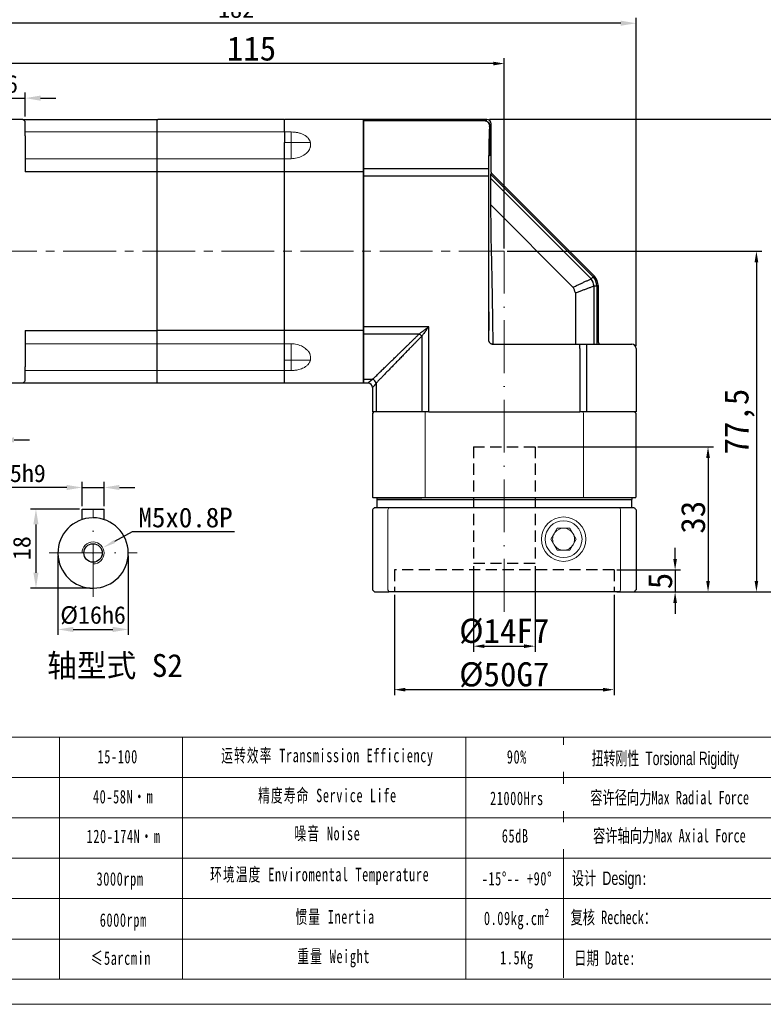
# Model space of a CAD drawing. Header units: millimetres. Extents: x 2035 to 2519, y 1001 to 1341.
# Tile 2 of 9: x 2171 to 2340, y 1001 to 1225. Entities that reach past the tile are written whole.
import ezdxf

# ---------------------------------------------------------------- set-up
doc = ezdxf.new("R2010")
doc.units = ezdxf.units.MM
doc.header["$PDSIZE"] = -5
for name, pattern in [('ACAD_ISO10W100', [18, 12, -3, 0, -3]), ('DASHED', [19.05, 12.7, -6.35]), ('点画线', [18, 12, -2, 2, -2])]:
    doc.linetypes.add(name, pattern=pattern)
doc.layers.get('0').update_dxf_attribs({"lineweight": 18})
doc.layers.get('Defpoints').update_dxf_attribs({"lineweight": 18})
for name, color, linetype, lineweight in [('4虚线层', 6, 'DASHED', 35), ('7中心线层', 7, '点画线', 18), ('SLD-0', 7, 'Continuous', 18), ('中心线层', 7, 'ACAD_ISO10W100', 20), ('图框_外框线', 7, 'Continuous', 18), ('尺寸线', 7, 'Continuous', 18), ('尺寸线层', 3, 'Continuous', 18), ('粗实线', 7, 'Continuous', 50), ('细实线', 7, 'Continuous', 18)]:
    doc.layers.add(name, color=color, linetype=linetype, lineweight=lineweight)
doc.styles.add('工程字', font='txt')
doc.styles.add('标准', font='txt', dxfattribs={"width": 0.667})
doc.dimstyles.new('DIMSTYLE_17', dxfattribs={"dimtxt": 8, "dimasz": 12, "dimexe": 0.18, "dimexo": 0.0625, "dimgap": 0.09, "dimtad": 1, "dimtih": 1, "dimtoh": 1, "dimdec": 3, "dimdsep": 46, "dimtxsty": 'Standard', "dimblk": '_CAXARROW', "dimcen": 0.09, "dimdle": 24, "dimadec": 0, "dimazin": 0, "dimtfac": 0.7, "dimtdec": 3, "dimtofl": 0, "dimtmove": 0, "dimatfit": 3, "dimfxl": 1, "dimtolj": 1, "dimarcsym": 0})
doc.dimstyles.new('ISO-25', dxfattribs={"dimtxt": 5.5, "dimasz": 1, "dimexe": 1.25, "dimexo": 0.625, "dimtad": 1, "dimtxsty": '工程字', "dimcen": 2.5, "dimdle": 2, "dimadec": 0, "dimazin": 0, "dimtfac": 1, "dimtmove": 0, "dimatfit": 3, "dimfxl": 1, "dimarcsym": 0})
doc.dimstyles.new('副本 ISO-25', dxfattribs={"dimtxt": 5.5, "dimasz": 2.5, "dimexe": 1.25, "dimexo": 0.625, "dimtad": 1, "dimtxsty": '工程字', "dimcen": 2.5, "dimdle": 5, "dimadec": 0, "dimazin": 0, "dimtfac": 1, "dimtmove": 0, "dimatfit": 3, "dimfxl": 1, "dimtolj": 1, "dimarcsym": 0})

# ---------------------------------------------------------------- blocks, each defined once
blk = doc.blocks.new('*D82')
at = {"layer": 'Defpoints', "color": 0}
for p in [(2171.94, 1206.89), (2165.94, 1201.57), (2171.94, 1202.07)]:
    blk.add_point(p, dxfattribs=at)
at = {"layer": '尺寸线层', "color": 0, "lineweight": -2}
for p, q in [((2165.94, 1202.19), (2165.94, 1208.14)), ((2171.94, 1202.69), (2171.94, 1208.14)), ((2162.44, 1206.89), (2158.94, 1206.89)), ((2165.94, 1206.89), (2171.94, 1206.89)), ((2175.44, 1206.89), (2178.94, 1206.89))]:
    blk.add_line(p, q, dxfattribs=at)
at = {"layer": '尺寸线层', "color": 0}
for points in [[(2162.44, 1206.31), (2162.44, 1207.47), (2165.94, 1206.89)], [(2175.44, 1207.47), (2175.44, 1206.31), (2171.94, 1206.89)]]:
    blk.add_solid(points, dxfattribs=at)
at = {"layer": '尺寸线层', "color": 0, "insert": (2168.94, 1210.09), "char_height": 4, "attachment_point": 5, "style": '工程字'}
blk.add_mtext('6', dxfattribs=at)
blk = doc.blocks.new('*D83')
at = {"layer": 'Defpoints', "color": 0}
for p in [(2158.94, 1147.07), (2165.94, 1142.57), (2158.94, 1129.16)]:
    blk.add_point(p, dxfattribs=at)
at = {"layer": '尺寸线层', "color": 0, "lineweight": -2}
for p, q in [((2158.94, 1146.44), (2158.94, 1127.91)), ((2165.94, 1141.94), (2165.94, 1127.91)), ((2155.44, 1129.16), (2151.94, 1129.16)), ((2165.94, 1129.16), (2158.94, 1129.16)), ((2169.44, 1129.16), (2172.94, 1129.16))]:
    blk.add_line(p, q, dxfattribs=at)
at = {"layer": '尺寸线层', "color": 0}
for points in [[(2155.44, 1128.57), (2155.44, 1129.74), (2158.94, 1129.16)], [(2169.44, 1129.74), (2169.44, 1128.57), (2165.94, 1129.16)]]:
    blk.add_solid(points, dxfattribs=at)
at = {"layer": '尺寸线层', "color": 0, "insert": (2162.44, 1132.36), "char_height": 4, "attachment_point": 5, "style": '工程字'}
blk.add_mtext('7', dxfattribs=at)
blk = doc.blocks.new('*D85')
at = {"layer": 'Defpoints', "color": 0}
for p in [(2128.94, 1223.93), (2128.94, 1179.57), (2310.95, 1149.95)]:
    blk.add_point(p, dxfattribs=at)
at = {"layer": '尺寸线层', "color": 0, "lineweight": -2}
for p, q in [((2128.94, 1180.19), (2128.94, 1225.18)), ((2310.95, 1150.58), (2310.95, 1225.18)), ((2307.45, 1223.93), (2132.44, 1223.93))]:
    blk.add_line(p, q, dxfattribs=at)
at = {"layer": '尺寸线层', "color": 0}
for points in [[(2132.44, 1224.51), (2132.44, 1223.35), (2128.94, 1223.93)], [(2307.45, 1223.35), (2307.45, 1224.51), (2310.95, 1223.93)]]:
    blk.add_solid(points, dxfattribs=at)
at = {"layer": '尺寸线层', "color": 0, "insert": (2219.94, 1227.13), "char_height": 4, "attachment_point": 5, "style": '工程字'}
blk.add_mtext('182', dxfattribs=at)
blk = doc.blocks.new('*D87')
at = {"layer": 'Defpoints', "color": 0}
for p in [(2165.94, 1214.76), (2165.94, 1208.14), (2280.94, 1172.07)]:
    blk.add_point(p, dxfattribs=at)
at = {"layer": '尺寸线层', "color": 0, "lineweight": -2}
for p, q in [((2165.94, 1208.76), (2165.94, 1216.01)), ((2278.44, 1214.76), (2168.44, 1214.76)), ((2280.94, 1172.69), (2280.94, 1216.01))]:
    blk.add_line(p, q, dxfattribs=at)
at = {"layer": '尺寸线层', "color": 0}
for points in [[(2168.44, 1215.18), (2168.44, 1214.34), (2165.94, 1214.76)], [(2278.44, 1214.34), (2278.44, 1215.18), (2280.94, 1214.76)]]:
    blk.add_solid(points, dxfattribs=at)
at = {"layer": '尺寸线层', "color": 0, "insert": (2223.44, 1218.14), "char_height": 5.5, "attachment_point": 5, "style": '工程字'}
blk.add_mtext('\\A1;115', dxfattribs=at)
blk = doc.blocks.new('*D88')
at = {"layer": 'Defpoints', "color": 0}
for p in [(2280.94, 1172.07), (2310.44, 1094.57), (2338.31, 1094.57)]:
    blk.add_point(p, dxfattribs=at)
at = {"layer": '尺寸线层', "color": 0, "lineweight": -2}
for p, q in [((2281.57, 1172.07), (2339.56, 1172.07)), ((2338.31, 1169.57), (2338.31, 1097.07)), ((2311.07, 1094.57), (2339.56, 1094.57))]:
    blk.add_line(p, q, dxfattribs=at)
at = {"layer": '尺寸线层', "color": 0}
for points in [[(2338.72, 1169.57), (2337.89, 1169.57), (2338.31, 1172.07)], [(2337.89, 1097.07), (2338.72, 1097.07), (2338.31, 1094.57)]]:
    blk.add_solid(points, dxfattribs=at)
at = {"layer": '尺寸线层', "color": 0, "insert": (2334.47, 1133.32), "char_height": 5.5, "attachment_point": 5, "rotation": 90, "style": '工程字'}
blk.add_mtext('\\A1;77,5', dxfattribs=at)
blk = doc.blocks.new('*D89')
at = {"layer": 'Defpoints', "color": 0}
for p in [(2276.94, 1202.07), (2310.44, 1094.57), (2349.51, 1094.57)]:
    blk.add_point(p, dxfattribs=at)
at = {"layer": '尺寸线层', "color": 0, "lineweight": -2}
for p, q in [((2277.57, 1202.07), (2350.76, 1202.07)), ((2349.51, 1199.57), (2349.51, 1097.07)), ((2311.07, 1094.57), (2350.76, 1094.57))]:
    blk.add_line(p, q, dxfattribs=at)
at = {"layer": '尺寸线层', "color": 0}
for points in [[(2349.92, 1199.57), (2349.09, 1199.57), (2349.51, 1202.07)], [(2349.09, 1097.07), (2349.92, 1097.07), (2349.51, 1094.57)]]:
    blk.add_solid(points, dxfattribs=at)
at = {"layer": '尺寸线层', "color": 0, "insert": (2345.67, 1148.32), "char_height": 5.5, "attachment_point": 5, "rotation": 90, "style": '工程字'}
blk.add_mtext('\\A1;107,5', dxfattribs=at)
blk = doc.blocks.new('*D91')
at = {"layer": 'Defpoints', "color": 0}
for p in [(2189.89, 1118.33), (2184.89, 1113.43), (2189.89, 1113.43)]:
    blk.add_point(p, dxfattribs=at)
at = {"layer": '尺寸线层', "color": 0, "lineweight": -2}
for p, q in [((2181.39, 1118.33), (2167.39, 1118.33)), ((2184.89, 1114.05), (2184.89, 1119.58)), ((2184.89, 1118.33), (2189.89, 1118.33)), ((2189.89, 1114.05), (2189.89, 1119.58)), ((2193.39, 1118.33), (2196.89, 1118.33))]:
    blk.add_line(p, q, dxfattribs=at)
at = {"layer": '尺寸线层', "color": 0}
for points in [[(2181.39, 1117.75), (2181.39, 1118.91), (2184.89, 1118.33)], [(2193.39, 1118.91), (2193.39, 1117.75), (2189.89, 1118.33)]]:
    blk.add_solid(points, dxfattribs=at)
at = {"layer": '尺寸线层', "color": 0, "insert": (2172.56, 1121.53), "char_height": 4, "attachment_point": 5, "style": '工程字'}
blk.add_mtext('5h9', dxfattribs=at)
blk = doc.blocks.new('*D92')
at = {"layer": 'Defpoints', "color": 0}
for p in [(2184.89, 1113.43), (2174.4, 1095.43), (2187.39, 1095.43)]:
    blk.add_point(p, dxfattribs=at)
at = {"layer": '尺寸线层', "color": 0, "lineweight": -2}
for p, q in [((2184.27, 1113.43), (2173.15, 1113.43)), ((2174.4, 1109.93), (2174.4, 1098.93)), ((2186.77, 1095.43), (2173.15, 1095.43))]:
    blk.add_line(p, q, dxfattribs=at)
at = {"layer": '尺寸线层', "color": 0}
for points in [[(2174.98, 1109.93), (2173.82, 1109.93), (2174.4, 1113.43)], [(2173.82, 1098.93), (2174.98, 1098.93), (2174.4, 1095.43)]]:
    blk.add_solid(points, dxfattribs=at)
at = {"layer": '尺寸线层', "color": 0, "insert": (2171.2, 1104.54), "char_height": 4, "attachment_point": 5, "rotation": 90, "style": '工程字'}
blk.add_mtext('18', dxfattribs=at)
blk = doc.blocks.new('*D93')
at = {"layer": 'Defpoints', "color": 0}
for p in [(2179.39, 1103.43), (2195.39, 1103.43), (2195.39, 1086.04)]:
    blk.add_point(p, dxfattribs=at)
at = {"layer": '尺寸线层', "color": 0, "lineweight": -2}
for p, q in [((2179.39, 1102.8), (2179.39, 1084.79)), ((2195.39, 1102.8), (2195.39, 1084.79)), ((2182.89, 1086.04), (2191.89, 1086.04))]:
    blk.add_line(p, q, dxfattribs=at)
at = {"layer": '尺寸线层', "color": 0}
for points in [[(2182.89, 1086.62), (2182.89, 1085.45), (2179.39, 1086.04)], [(2191.89, 1085.45), (2191.89, 1086.62), (2195.39, 1086.04)]]:
    blk.add_solid(points, dxfattribs=at)
at = {"layer": '尺寸线层', "color": 0, "insert": (2187.39, 1089.24), "char_height": 4, "attachment_point": 5, "style": '工程字'}
blk.add_mtext('%%C16h6', dxfattribs=at)
blk = doc.blocks.new('_CAXARROW')
blk.add_hatch(color=0).paths.add_polyline_path([(0, 0), (-1, 0.125), (-1, -0.125)], flags=0)
blk = doc.blocks.new('*D94')
at = {"layer": 'Defpoints', "color": 0}
for p in [(2189.59, 1104.61), (2185.19, 1102.25)]:
    blk.add_point(p, dxfattribs=at)
at = {"layer": '尺寸线层', "color": 0, "linetype": 'Continuous', "lineweight": -2}
for p, q in [((2196.32, 1108.22), (2192.24, 1106.03)), ((2219.55, 1108.22), (2196.32, 1108.22)), ((2187.3, 1103.43), (2187.48, 1103.43)), ((2187.39, 1103.34), (2187.39, 1103.52))]:
    blk.add_line(p, q, dxfattribs=at)
at = {"layer": '尺寸线层', "color": 0, "lineweight": -2, "xscale": 3, "yscale": 3, "zscale": 3, "rotation": 208.2020236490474}
blk.add_blockref('_CAXARROW', (2189.59, 1104.61), dxfattribs=at)
at = {"layer": '尺寸线层', "color": 0, "insert": (2208.44, 1111.47), "char_height": 4.5, "attachment_point": 5, "style": '工程字'}
blk.add_mtext('\\A1;M5x0.8P', dxfattribs=at)
blk = doc.blocks.new('_FILLED')
at = {"linetype": 'ByBlock'}
blk.add_hatch(color=0, dxfattribs=at).paths.add_polyline_path([(0, 0), (-1, 0.133), (-1, -0.133)], flags=0)
blk = doc.blocks.new('*D96')
at = {"layer": 'Defpoints', "color": 0}
for p in [(2255.94, 1094.57), (2305.94, 1094.57), (2305.94, 1072.34)]:
    blk.add_point(p, dxfattribs=at)
at = {"layer": '尺寸线层', "color": 0, "lineweight": -2}
for p, q in [((2255.94, 1093.94), (2255.94, 1071.09)), ((2305.94, 1093.94), (2305.94, 1071.09)), ((2258.44, 1072.34), (2303.44, 1072.34))]:
    blk.add_line(p, q, dxfattribs=at)
at = {"layer": '尺寸线层', "color": 0}
for points in [[(2258.44, 1072.75), (2258.44, 1071.92), (2255.94, 1072.34)], [(2303.44, 1071.92), (2303.44, 1072.75), (2305.94, 1072.34)]]:
    blk.add_solid(points, dxfattribs=at)
at = {"layer": '尺寸线层', "color": 0, "insert": (2280.94, 1075.71), "char_height": 5.5, "attachment_point": 5, "style": '工程字'}
blk.add_mtext('\\A1;%%C50G7', dxfattribs=at)
blk = doc.blocks.new('*D97')
at = {"layer": 'Defpoints', "color": 0}
for p in [(2273.94, 1101.07), (2287.94, 1101.07), (2287.94, 1082.23)]:
    blk.add_point(p, dxfattribs=at)
at = {"layer": '尺寸线层', "color": 0, "lineweight": -2}
for p, q in [((2273.94, 1100.44), (2273.94, 1080.98)), ((2287.94, 1100.44), (2287.94, 1080.98)), ((2276.44, 1082.23), (2285.44, 1082.23))]:
    blk.add_line(p, q, dxfattribs=at)
at = {"layer": '尺寸线层', "color": 0}
for points in [[(2276.44, 1082.65), (2276.44, 1081.81), (2273.94, 1082.23)], [(2285.44, 1081.81), (2285.44, 1082.65), (2287.94, 1082.23)]]:
    blk.add_solid(points, dxfattribs=at)
at = {"layer": '尺寸线层', "color": 0, "insert": (2280.94, 1085.61), "char_height": 5.5, "attachment_point": 5, "style": '工程字'}
blk.add_mtext('\\A1;%%C14F7', dxfattribs=at)
blk = doc.blocks.new('*D98')
at = {"layer": 'Defpoints', "color": 0}
for p in [(2287.94, 1127.57), (2310.44, 1094.57), (2327.3, 1094.57)]:
    blk.add_point(p, dxfattribs=at)
at = {"layer": '尺寸线层', "color": 0, "lineweight": -2}
for p, q in [((2288.57, 1127.57), (2328.55, 1127.57)), ((2327.3, 1125.07), (2327.3, 1097.07)), ((2311.07, 1094.57), (2328.55, 1094.57))]:
    blk.add_line(p, q, dxfattribs=at)
at = {"layer": '尺寸线层', "color": 0}
for points in [[(2327.72, 1125.07), (2326.88, 1125.07), (2327.3, 1127.57)], [(2326.88, 1097.07), (2327.72, 1097.07), (2327.3, 1094.57)]]:
    blk.add_solid(points, dxfattribs=at)
at = {"layer": '尺寸线层', "color": 0, "insert": (2323.92, 1111.57), "char_height": 5.5, "attachment_point": 5, "rotation": 90, "style": '工程字'}
blk.add_mtext('\\A1;33', dxfattribs=at)
blk = doc.blocks.new('*D99')
at = {"layer": 'Defpoints', "color": 0}
for p in [(2305.94, 1099.57), (2305.94, 1094.57), (2319.81, 1094.57)]:
    blk.add_point(p, dxfattribs=at)
at = {"layer": '尺寸线层', "color": 0, "lineweight": -2}
for p, q in [((2319.81, 1102.07), (2319.81, 1104.57)), ((2306.57, 1099.57), (2321.06, 1099.57)), ((2319.81, 1099.57), (2319.81, 1094.57)), ((2306.57, 1094.57), (2321.06, 1094.57)), ((2319.81, 1092.07), (2319.81, 1089.57))]:
    blk.add_line(p, q, dxfattribs=at)
at = {"layer": '尺寸线层', "color": 0}
for points in [[(2319.39, 1102.07), (2320.23, 1102.07), (2319.81, 1099.57)], [(2320.23, 1092.07), (2319.39, 1092.07), (2319.81, 1094.57)]]:
    blk.add_solid(points, dxfattribs=at)
at = {"layer": '尺寸线层', "color": 0, "insert": (2316.43, 1097.07), "char_height": 5.5, "attachment_point": 5, "rotation": 90, "style": '工程字'}
blk.add_mtext('\\A1;5', dxfattribs=at)
blk = doc.blocks.new('xin')
at = {"color": 7, "linetype": 'Continuous', "lineweight": 30}
for p, q in [((13.18, 47.18), (-14.82, 47.18)), ((-14.82, 46.81), (-14.82, 47.18)), ((-14.82, 46.3), (-14.82, 46.81)), ((-14.82, 35.96), (-14.82, 46.3)), ((14.18, 35.19), (14.18, 46.18)), ((-14.82, 34.35), (-14.82, 35.96)), ((-14.82, 0), (-14.82, 34.35)), ((14.32, 34.83), (37.67, 11.48)), ((38.55, 9.36), (38.55, -3.44)), ((-14.82, -1.61), (-14.82, 0)), ((-14.82, -11.95), (-14.82, -1.61)), ((39.05, -3.94), (45.81, -3.94)), ((45.81, -3.94), (46.18, -3.94)), ((47.18, -4.94), (47.18, -19.32)), ((-14.82, -12.45), (-14.82, -11.95)), ((-14.82, -12.83), (-14.82, -12.45)), ((-13.83, -12.83), (-14.82, -12.83)), ((-12.83, -13.83), (-12.83, -19.32)), ((-11.95, -19.32), (-12.83, -19.32)), ((-1.61, -19.32), (-11.95, -19.32)), ((0, -19.32), (-1.61, -19.32)), ((0, -19.32), (34.35, -19.32)), ((35.96, -19.32), (34.35, -19.32)), ((46.3, -19.32), (35.96, -19.32)), ((46.81, -19.32), (46.3, -19.32)), ((47.18, -19.32), (46.81, -19.32))]:
    blk.add_line(p, q, dxfattribs=at)
at = {"color": 7, "linetype": 'Continuous', "lineweight": 25}
for p, q in [((12.8, 46.81), (13.18, 47.18)), ((12.8, 46.81), (-14.82, 46.81)), ((14.18, 46.18), (13.88, 45.88)), ((13.58, 35.96), (-14.82, 35.96)), ((-14.82, 34.35), (12.57, 34.35)), ((12.57, 34.35), (13.57, 34.35)), ((13.57, 34.35), (13.57, 2.4)), ((14.32, 34.83), (14.02, 34.71)), ((14.02, 34.71), (37.37, 11.36)), ((36.92, 10.9), (14.05, 33.77)), ((14.02, 27.8), (32.81, 9)), ((36.92, 10.9), (37.37, 11.36)), ((37.37, 11.36), (37.67, 11.48)), ((37.37, 11.36), (37.37, 11.36)), ((37.61, 9.24), (37.61, 9.24)), ((37.61, -3.94), (37.61, 9.24)), ((38.25, 9.24), (37.61, 9.24)), ((38.55, 9.36), (38.25, 9.24)), ((38.25, 9.24), (38.25, -3.94)), ((33.36, 7.68), (33.36, -3.94)), ((0, 0), (-14.82, 0)), ((0, -19.32), (0, 0)), ((13.57, 0.16), (13.57, -2.94)), ((-14.82, -1.61), (-2.15, -1.61)), ((-1.61, -2.15), (-1.61, -19.32)), ((14.57, -3.94), (34.35, -3.94)), ((34.35, -4.94), (34.35, -3.94)), ((34.35, -3.94), (39.05, -3.94)), ((35.96, -19.32), (35.96, -3.94)), ((34.35, -4.94), (34.35, -19.32)), ((-14.82, -11.95), (-12.78, -11.95)), ((-13.83, -12.83), (-13.45, -12.45)), ((-11.95, -12.78), (-11.95, -19.32)), ((-12.45, -13.45), (-12.83, -13.83))]:
    blk.add_line(p, q, dxfattribs=at)
for centre, radius, start, end in [((12.8, 45.8), 1, 2.2682, 89.9704), ((35.25, 9.24), 3, 0.0108, 44.9892), ((28.51, 6.45), 5.01, 14.2858, 30.6886), ((33.76, 8.62), 3.9, 9.1, 35.8873), ((-3.52, -3.52), 2.35, 35.703, 54.297), ((-13.19, -13.19), 1.3, 18.1462, 71.8538)]:
    blk.add_arc(centre, radius, start, end, dxfattribs=at)
at = {"color": 7, "linetype": 'Continuous', "lineweight": 30}
for centre, major_axis, ratio, start_param, end_param in [((13.18, 46.18), (-0.707, -0.707), 0.999562, 2.356414, 3.926772), ((14.68, 35.19), (-0.462, -0.191), 0.999743, 5.890577, 6.675794), ((35.55, 9.36), (-2.77, -1.15), 0.999743, 2.748984, 3.534201), ((39.05, -3.44), (-0.5, 0), 0.999781, 0, 1.570796), ((46.18, -4.94), (1, 0), 0.999781, 0, 1.570796), ((-13.83, -13.83), (0.707, 0.707), 0.999562, 5.498006, 7.068364)]:
    blk.add_ellipse(centre, major_axis=major_axis, ratio=ratio, start_param=start_param, end_param=end_param, dxfattribs=at)
at = {"color": 7, "linetype": 'Continuous', "lineweight": 25}
for centre, major_axis, start_param, end_param in [((14.18, 17.18), (0, 34), 0.587743, 1.004232), ((13.84, 42.62), (0, 3.75), 0.555743, 5.769967), ((13.8, 43.81), (0, 2), 0.0558, 0.587743), ((13.61, 34.35), (0, 2), 1.004232, 1.570796), ((13.64, 1.28), (0, 3.75), 1.873503, 7.551275)]:
    blk.add_ellipse(centre, major_axis=major_axis, ratio=0.020947, start_param=start_param, end_param=end_param, dxfattribs=at)
for points, knots in [([(13.88, 45.88), (13.88, 45.91), (13.88, 45.96), (13.86, 46.03), (13.85, 46.1), (13.82, 46.18), (13.77, 46.28), (13.72, 46.35), (13.69, 46.38), (13.7, 46.34), (13.73, 46.25), (13.76, 46.15), (13.78, 46.05), (13.8, 45.96), (13.8, 45.88), (13.8, 45.84)], [0, 0, 0, 0, 0.038176, 0.079858, 0.125082, 0.173092, 0.250324, 0.38801, 0.49995, 0.610363, 0.749513, 0.841322, 0.874496, 0.942005, 1, 1, 1, 1]), ([(14.02, 34.71), (14.02, 34.71), (14.02, 34.7), (14.02, 34.69), (14.02, 34.66), (14.02, 34.63), (14.02, 34.58), (14.02, 34.53), (14.02, 34.44), (14.03, 34.29), (14.04, 34.05), (14.05, 33.87), (14.05, 33.77)], [0, 0, 0, 0, 0.065793, 0.131899, 0.198504, 0.26579, 0.333936, 0.403111, 0.47348, 0.637935, 0.813003, 1, 1, 1, 1]), ([(14.05, 33.77), (14.05, 33.64), (14.05, 33.38), (14.05, 32.97), (14.04, 32.56), (14.04, 32.13), (14.04, 31.69), (14.04, 31.24), (14.03, 30.78), (14.03, 30.31), (14.03, 29.83), (14.03, 29.34), (14.02, 28.84), (14.02, 28.32), (14.02, 27.97), (14.57, -3.94)], [0, 0, 0, 0, 0.071558, 0.143986, 0.21729, 0.291478, 0.366557, 0.442534, 0.519414, 0.597204, 0.675909, 0.755536, 0.83609, 0.917576, 1, 1, 1, 1]), ([(32.81, 9), (32.94, 9.06), (33.21, 9.18), (33.59, 9.36), (33.96, 9.53), (34.32, 9.7), (34.68, 9.87), (35.03, 10.03), (35.36, 10.18), (35.69, 10.34), (36.01, 10.48), (36.32, 10.63), (36.63, 10.77), (36.82, 10.86), (36.92, 10.9)], [0, 0, 0, 0, 0.086821, 0.173002, 0.258545, 0.343451, 0.427722, 0.51136, 0.594367, 0.676745, 0.758495, 0.839619, 0.92012, 1, 1, 1, 1]), ([(37.61, 9.24), (37.51, 9.2), (37.3, 9.12), (36.98, 9.01), (36.65, 8.88), (36.31, 8.76), (35.96, 8.63), (35.49, 8.46), (34.89, 8.24), (34.15, 7.97), (33.62, 7.78), (33.36, 7.68)], [0, 0, 0, 0, 0.08212, 0.164723, 0.247812, 0.33139, 0.415458, 0.500017, 0.663478, 0.830135, 1, 1, 1, 1]), ([(13.57, 2.4), (13.57, 2.35), (13.57, 2.25), (13.56, 2.06), (13.56, 1.82), (13.55, 1.55), (13.55, 1.28), (13.55, 1.01), (13.56, 0.7), (13.56, 0.41), (13.57, 0.23), (13.57, 0.16)], [0, 0, 0, 0, 0.062356, 0.145548, 0.249574, 0.393447, 0.499426, 0.60826, 0.749475, 0.901586, 1, 1, 1, 1]), ([(-2.15, -1.61), (-2.09, -1.57), (-1.97, -1.47), (-1.77, -1.33), (-1.57, -1.18), (-1.35, -1.01), (-1.1, -0.83), (-0.8, -0.6), (-0.43, -0.32), (-0.15, -0.12), (0, 0)], [0, 0, 0, 0, 0.086394, 0.178305, 0.275751, 0.378747, 0.487306, 0.619132, 0.79003, 1, 1, 1, 1]), ([(0, 0), (-0.06, -0.08), (-0.18, -0.23), (-0.34, -0.45), (-0.49, -0.65), (-0.62, -0.83), (-0.73, -0.98), (-0.9, -1.2), (-1.12, -1.49), (-1.37, -1.83), (-1.53, -2.05), (-1.61, -2.15)], [0, 0, 0, 0, 0.109872, 0.209978, 0.300318, 0.380893, 0.451703, 0.512749, 0.690558, 0.852951, 1, 1, 1, 1]), ([(-12.78, -11.95), (-12.68, -11.85), (-12.48, -11.66), (-12.17, -11.36), (-11.85, -11.05), (-11.53, -10.73), (-11.19, -10.4), (-10.85, -10.07), (-10.49, -9.73), (-10.13, -9.38), (-9.76, -9.02), (-9.38, -8.65), (-8.99, -8.27), (-8.6, -7.89), (-8.19, -7.49), (-7.78, -7.09), (-7.36, -6.68), (-6.93, -6.26), (-6.49, -5.83), (-6.04, -5.4), (-5.58, -4.95), (-5.12, -4.5), (-4.64, -4.04), (-4.16, -3.57), (-3.67, -3.09), (-3.17, -2.61), (-2.66, -2.11), (-2.32, -1.78), (-2.15, -1.61)], [0, 0, 0, 0, 0.033365, 0.067116, 0.101258, 0.135792, 0.170723, 0.206052, 0.241783, 0.277918, 0.31446, 0.351411, 0.388774, 0.42655, 0.464742, 0.503353, 0.542384, 0.581837, 0.621715, 0.662019, 0.70275, 0.743912, 0.785505, 0.827531, 0.869993, 0.91289, 0.956225, 1, 1, 1, 1]), ([(-1.61, -2.15), (-1.76, -2.3), (-2.06, -2.61), (-2.5, -3.07), (-2.94, -3.52), (-3.37, -3.96), (-3.8, -4.4), (-4.22, -4.82), (-4.63, -5.25), (-5.03, -5.66), (-5.43, -6.07), (-5.82, -6.47), (-6.2, -6.87), (-6.58, -7.25), (-6.95, -7.64), (-7.31, -8.01), (-7.67, -8.38), (-8.02, -8.74), (-8.36, -9.09), (-8.7, -9.43), (-9.03, -9.77), (-9.35, -10.11), (-9.67, -10.43), (-9.98, -10.75), (-10.28, -11.06), (-10.57, -11.36), (-10.86, -11.66), (-11.14, -11.95), (-11.42, -12.24), (-11.69, -12.51), (-11.86, -12.69), (-11.95, -12.78)], [0, 0, 0, 0, 0.039267, 0.07818, 0.116741, 0.154951, 0.192811, 0.230322, 0.267486, 0.304303, 0.340775, 0.376902, 0.412688, 0.448131, 0.483236, 0.518001, 0.55243, 0.586523, 0.620283, 0.65371, 0.686807, 0.719575, 0.752016, 0.784131, 0.815923, 0.847394, 0.878546, 0.90938, 0.939899, 0.970105, 1, 1, 1, 1]), ([(13.57, -2.94), (13.57, -2.97), (13.57, -3.04), (13.59, -3.14), (13.61, -3.25), (13.66, -3.36), (13.71, -3.46), (13.79, -3.57), (13.88, -3.67), (13.99, -3.76), (14.11, -3.83), (14.25, -3.89), (14.41, -3.93), (14.51, -3.94), (14.57, -3.94)], [0, 0, 0, 0, 0.062458, 0.128709, 0.198755, 0.272596, 0.350234, 0.431668, 0.516898, 0.605926, 0.69875, 0.79537, 0.895787, 1, 1, 1, 1]), ([(-13.45, -12.45), (-13.45, -12.45), (-13.45, -12.45), (-13.43, -12.44), (-13.4, -12.42), (-13.37, -12.39), (-13.33, -12.36), (-13.28, -12.32), (-13.22, -12.28), (-13.15, -12.22), (-13.07, -12.17), (-12.98, -12.1), (-12.89, -12.03), (-12.82, -11.98), (-12.78, -11.95)], [0, 0, 0, 0, 0.074375, 0.149548, 0.225801, 0.303401, 0.382603, 0.463647, 0.546757, 0.632139, 0.719987, 0.810474, 0.903763, 1, 1, 1, 1]), ([(-11.95, -12.78), (-11.98, -12.82), (-12.03, -12.89), (-12.1, -12.98), (-12.17, -13.07), (-12.22, -13.15), (-12.28, -13.22), (-12.32, -13.28), (-12.36, -13.33), (-12.39, -13.37), (-12.42, -13.4), (-12.44, -13.43), (-12.45, -13.45), (-12.45, -13.45), (-12.45, -13.45)], [0, 0, 0, 0, 0.096237, 0.189526, 0.280013, 0.367861, 0.453243, 0.536353, 0.617397, 0.696599, 0.774199, 0.850452, 0.925625, 1, 1, 1, 1])]:
    blk.add_open_spline(points, degree=3, knots=knots, dxfattribs=at)
blk.add_open_spline([(13.8, 45.84), (13.8, 45.83), (13.8, 45.82), (13.8, 45.8)], degree=3, dxfattribs=at)

msp = doc.modelspace()

# ---------------------------------------------------------------- linework, layer by layer
for p, q in [((2248.9432, 1201.9189), (2248.9432, 1202.066)), ((2171.9436, 1199.1994), (2201.9436, 1199.1994)), ((2230.9436, 1199.2004), (2201.9436, 1199.1994)), ((2232.4436, 1199.2004), (2230.9436, 1199.2004)), ((2232.4436, 1196.8159), (2232.4436, 1199.2004)), ((2232.4436, 1196.8159), (2230.9436, 1196.8159)), ((2232.4436, 1193.0873), (2232.4436, 1196.8159)), ((2236.8373, 1196.8159), (2232.4436, 1196.8159)), ((2201.9436, 1193.1201), (2171.9436, 1193.1201)), ((2230.9436, 1193.1215), (2201.9436, 1193.1202)), ((2232.4436, 1193.1215), (2230.9436, 1193.1215)), ((2248.9432, 1189.8142), (2248.9432, 1190.3362)), ((2248.9432, 1153.7957), (2248.9432, 1154.3177)), ((2171.9436, 1151.0118), (2201.9436, 1151.0118)), ((2202.0936, 1151.0118), (2230.9436, 1151.0118)), ((2230.9436, 1151.0132), (2232.4436, 1151.0132)), ((2232.4436, 1151.0446), (2232.4436, 1147.316)), ((2232.4436, 1147.316), (2230.9436, 1147.316)), ((2236.8373, 1147.316), (2232.4436, 1147.316)), ((2232.4436, 1147.316), (2232.4436, 1144.9315)), ((2171.9436, 1144.9325), (2201.9436, 1144.9325)), ((2230.9436, 1144.9325), (2201.9436, 1144.9325)), ((2230.9436, 1144.9336), (2232.4436, 1144.9336)), ((2248.9432, 1142.066), (2248.9432, 1142.213)), ((2262.9155, 1116.066), (2262.9155, 1135.166)), ((2298.971, 1135.166), (2298.971, 1116.066)), ((2309.9432, 1115.566), (2307.0712, 1115.566)), ((2254.4857, 1113.2677), (2254.4857, 1095.0677)), ((2307.4007, 1113.2677), (2307.4007, 1095.0677)), ((2292.9998, 1109.0677), (2291.5565, 1106.5677)), ((2295.8866, 1109.0677), (2292.9998, 1109.0677)), ((2297.33, 1106.5677), (2295.8866, 1109.0677)), ((2291.5565, 1106.5677), (2292.9998, 1104.0677)), ((2295.8866, 1104.0677), (2297.33, 1106.5677)), ((2292.9998, 1104.0677), (2295.8866, 1104.0677)), ((2179.7677, 1061.5206), (2179.7677, 1006.4918))]:
    msp.add_line(p, q)
for points in [[(2037.6468, 1000.7701), (2519.0643, 1000.7701), (2519.0643, 1341.201), (2037.6468, 1341.201)], [(2066.3026, 1006.5012), (2513.3332, 1006.5012), (2513.3332, 1335.4699), (2066.3026, 1335.4699)]]:
    msp.add_lwpolyline(points, close=True)
at = {"extrusion": (0, 0, -1)}
for start, end in [(270, 90), (90, 270)]:
    msp.add_arc((-2294.4432, 1106.5677), 5.05, start, end, dxfattribs=at)
for radius, start, end in [(4.188, 0, 180), (2.5, 90, 150), (2.5, 30, 90), (4.188, 180, 0), (2.5, 150, 180), (2.5, 180, 210), (2.5, 0, 30), (2.5, 330, 0), (2.5, 210, 270), (2.5, 270, 330)]:
    msp.add_arc((2294.4432, 1106.5677), radius, start, end)
for points, knots in [([(2236.8373, 1196.8159), (2236.8134, 1196.9037), (2236.7656, 1197.0798), (2236.6125, 1197.4165), (2236.342, 1197.8111), (2235.8948, 1198.2259), (2235.3411, 1198.5751), (2234.6992, 1198.8519), (2233.9874, 1199.051), (2233.2283, 1199.177), (2232.7052, 1199.1926), (2232.4436, 1199.2004)], [0, 0, 0, 0, 0.06228322, 0.12499718, 0.24982813, 0.37491214, 0.49956423, 0.62477042, 0.74929511, 0.8746204, 1, 1, 1, 1]), ([(2236.892, 1196.3356), (2236.89, 1196.4107), (2236.8858, 1196.573), (2236.8543, 1196.731), (2236.8373, 1196.8159)], [0, 0, 0, 0, 0.46269923, 1, 1, 1, 1]), ([(2236.7341, 1195.4984), (2236.5937, 1195.1493), (2236.1797, 1194.5254), (2235.1304, 1193.7299), (2233.8343, 1193.2328), (2232.9173, 1193.126), (2232.4436, 1193.1215)], [0, 0, 0, 0, 0.26542435, 0.52104108, 0.76614927, 1, 1, 1, 1]), ([(2236.7021, 1195.4123), (2236.744, 1195.5121), (2236.792, 1195.6513), (2236.8234, 1195.7907), (2236.831, 1195.8295)], [0, 0, 0, 0, 0.72241735, 1, 1, 1, 1]), ([(2232.4436, 1151.0132), (2232.9197, 1151.0086), (2233.8349, 1150.9012), (2235.0617, 1150.4347), (2235.6571, 1149.9847), (2235.8965, 1149.7461)], [0, 0, 0, 0, 0.34271142, 0.70033903, 1, 1, 1, 1]), ([(2232.4436, 1144.9336), (2232.7417, 1144.9437), (2233.3382, 1144.9641), (2234.3386, 1145.1545), (2235.2089, 1145.4752), (2235.8932, 1145.907), (2236.3408, 1146.3217), (2236.6115, 1146.716), (2236.7651, 1147.053), (2236.8132, 1147.2298), (2236.8373, 1147.3185)], [0, 0, 0, 0, 0.14287469, 0.28590767, 0.49962475, 0.62441172, 0.74971367, 0.87441313, 0.93706321, 1, 1, 1, 1]), ([(2236.892, 1147.7987), (2236.8753, 1148.005), (2236.8502, 1148.3143), (2236.744, 1148.6225), (2236.7011, 1148.7243)], [0, 0, 0, 0, 0.66692942, 1, 1, 1, 1]), ([(2236.8373, 1147.3185), (2236.8543, 1147.4033), (2236.8858, 1147.5613), (2236.89, 1147.7236), (2236.892, 1147.7987)], [0, 0, 0, 0, 0.53729094, 1, 1, 1, 1])]:
    msp.add_open_spline(points, degree=3, knots=knots)
for points, degree in [([(2236.831, 1195.8295), (2236.8645, 1195.998), (2236.8782, 1196.1668), (2236.892, 1196.3356)], 3), ([(2235.8965, 1149.7461), (2236.5716, 1149.2861), (2236.736, 1148.6311)], 2), ([(2262.9155, 1135.166), (2262.9524, 1135.2993), (2262.9895, 1135.4326), (2263.0267, 1135.566)], 3), ([(2298.8597, 1135.566), (2298.8969, 1135.4326), (2298.934, 1135.2993), (2298.971, 1135.166)], 3), ([(2254.4857, 1113.2677), (2254.5487, 1113.4344), (2254.6119, 1113.6011), (2254.6754, 1113.7677)], 3), ([(2307.2111, 1113.7677), (2307.2745, 1113.6011), (2307.3377, 1113.4344), (2307.4007, 1113.2677)], 3), ([(2254.6754, 1094.5677), (2254.6119, 1094.7344), (2254.5487, 1094.901), (2254.4857, 1095.0677)], 3), ([(2307.4007, 1095.0677), (2307.3377, 1094.901), (2307.2745, 1094.7344), (2307.2111, 1094.5677)], 3)]:
    msp.add_open_spline(points, degree=degree)
at = {"layer": '4虚线层', "color": 0, "lineweight": -2, "ltscale": 0.2}
for p, q in [((2273.9432, 1127.5677), (2273.9432, 1101.0677)), ((2273.9432, 1127.5677), (2287.9432, 1127.5677)), ((2287.9432, 1127.5677), (2287.9432, 1101.0677)), ((2287.9432, 1101.0677), (2273.9432, 1101.0677)), ((2305.9432, 1099.5677), (2255.9432, 1099.5677)), ((2255.9432, 1099.5677), (2255.9432, 1094.5677)), ((2305.9432, 1099.5677), (2305.9432, 1094.5677))]:
    msp.add_line(p, q, dxfattribs=at)
at = {"layer": '7中心线层'}
msp.add_line((2126.6122, 1172.066), (2280.9432, 1172.066), dxfattribs=at)
at = {"layer": 'SLD-0'}
for p, q in [((2207.7537, 1061.5206), (2207.7537, 1006.5075)), ((2272.1638, 1061.5206), (2272.1638, 1006.5012))]:
    msp.add_line(p, q, dxfattribs=at)
at = {"layer": '中心线层', "color": 0}
for p, q in [((2280.9432, 1090.0677), (2280.9432, 1172.0677)), ((2187.3913, 1093.4293), (2187.3913, 1113.4293)), ((2177.3913, 1103.4293), (2197.3913, 1103.4293))]:
    msp.add_line(p, q, dxfattribs=at)
at = {"layer": '图框_外框线'}
for p, q in [((2080.1727, 1061.5206), (2513.3332, 1061.5206)), ((2294.4264, 1061.5206), (2294.4264, 1006.8064)), ((2121.6833, 1052.3406), (2365.1284, 1052.3406)), ((2080.1727, 1043.1606), (2513.3332, 1043.1606)), ((2121.6833, 1033.9806), (2513.3332, 1033.9806)), ((2121.6833, 1024.8006), (2513.3332, 1024.8006)), ((2121.6833, 1015.6206), (2513.3332, 1015.6206))]:
    msp.add_line(p, q, dxfattribs=at)
at = {"layer": '粗实线', "linetype": 'Continuous', "lineweight": 30}
for p, q in [((2171.4436, 1202.066), (2166.4436, 1202.066)), ((2171.4436, 1202.066), (2201.9436, 1202.066)), ((2171.9436, 1198.3338), (2171.9436, 1201.566)), ((2201.9436, 1200.268), (2201.9436, 1202.066)), ((2230.7936, 1202.066), (2202.0936, 1202.066)), ((2248.9432, 1202.066), (2230.9436, 1202.066)), ((2230.9436, 1200.269), (2230.9436, 1202.066)), ((2248.9432, 1202.066), (2248.9432, 1190.0937)), ((2248.9432, 1201.9189), (2248.9432, 1190.3362)), ((2171.9436, 1198.3338), (2171.9436, 1190.0937)), ((2201.9436, 1199.1994), (2201.9436, 1200.268)), ((2201.9436, 1193.1202), (2201.9436, 1199.1994)), ((2230.9436, 1199.2004), (2230.9436, 1200.269)), ((2230.9436, 1199.2004), (2230.9436, 1196.8159)), ((2230.9436, 1193.1187), (2230.9436, 1196.8159)), ((2201.9436, 1190.0937), (2201.9436, 1193.1201)), ((2230.9436, 1142.066), (2230.9436, 1193.1187)), ((2230.9436, 1190.0937), (2230.9436, 1192.7953)), ((2201.9436, 1190.0937), (2171.9436, 1190.0937)), ((2230.9436, 1190.0937), (2201.9436, 1190.0937)), ((2201.9436, 1142.066), (2201.9436, 1190.0937)), ((2248.9432, 1190.0937), (2230.9436, 1190.0937)), ((2248.9432, 1190.0937), (2248.9432, 1154.0382)), ((2248.9432, 1189.8142), (2248.9432, 1154.3177)), ((2171.9436, 1154.0382), (2201.9436, 1154.0382)), ((2171.9436, 1154.0382), (2171.9436, 1145.7981)), ((2230.9436, 1154.0382), (2201.9436, 1154.0382)), ((2248.9432, 1154.0382), (2230.9436, 1154.0382)), ((2248.9432, 1154.0382), (2248.9432, 1142.066)), ((2248.9432, 1153.7957), (2248.9432, 1142.213)), ((2171.9436, 1142.566), (2171.9436, 1145.7981)), ((2171.4436, 1142.066), (2166.4436, 1142.066)), ((2201.9436, 1142.066), (2171.4436, 1142.066)), ((2230.7936, 1142.066), (2202.0936, 1142.066)), ((2248.9432, 1142.066), (2230.9436, 1142.066)), ((2250.9432, 1135.166), (2250.9432, 1116.166)), ((2310.9432, 1116.166), (2310.9432, 1135.166)), ((2251.0432, 1116.066), (2262.9432, 1116.066)), ((2251.9432, 1116.066), (2251.9432, 1115.566)), ((2251.9432, 1115.6577), (2251.9432, 1113.7677)), ((2251.9432, 1115.566), (2280.9432, 1115.566)), ((2262.192, 1115.566), (2251.9432, 1115.566)), ((2262.9432, 1116.066), (2310.8432, 1116.066)), ((2280.9432, 1115.566), (2309.9432, 1115.566)), ((2309.9432, 1116.066), (2309.9432, 1115.566)), ((2309.9432, 1113.7677), (2309.9432, 1115.6577)), ((2184.8913, 1111.0286), (2184.8913, 1113.4293)), ((2184.8913, 1113.4293), (2189.8913, 1113.4293)), ((2189.8913, 1111.0286), (2189.8913, 1113.4293)), ((2250.9432, 1113.2677), (2250.9432, 1095.0677)), ((2251.4432, 1113.7677), (2254.6754, 1113.7677)), ((2254.6754, 1113.7677), (2307.2111, 1113.7677)), ((2307.2111, 1113.7677), (2310.4432, 1113.7677)), ((2310.9432, 1113.2677), (2310.9432, 1095.0677)), ((2251.4432, 1094.5677), (2254.6754, 1094.5677)), ((2307.2111, 1094.5677), (2254.6754, 1094.5677)), ((2307.2111, 1094.5677), (2310.4432, 1094.5677))]:
    msp.add_line(p, q, dxfattribs=at)
msp.add_circle((2187.3913, 1103.4293), 2.1, dxfattribs=at)
msp.add_arc((2187.3913, 1103.4293), 8, 91.041899, 90, dxfattribs=at)
for points in [[(2171.9436, 1201.566), (2171.7769, 1201.7326), (2171.6103, 1201.8992), (2171.4436, 1202.066)], [(2202.0936, 1202.066), (2202.0436, 1202.016), (2201.9936, 1201.966), (2201.9436, 1201.916)], [(2230.7936, 1202.066), (2230.8436, 1202.016), (2230.8936, 1201.966), (2230.9436, 1201.916)], [(2171.4436, 1142.066), (2171.6103, 1142.2327), (2171.7769, 1142.3993), (2171.9436, 1142.566)], [(2201.9436, 1142.216), (2201.9936, 1142.166), (2202.0436, 1142.116), (2202.0936, 1142.066)], [(2230.7936, 1142.066), (2230.8436, 1142.116), (2230.8936, 1142.166), (2230.9436, 1142.216)], [(2251.3432, 1135.566), (2251.2099, 1135.4326), (2251.0766, 1135.2993), (2250.9432, 1135.166)], [(2310.9432, 1135.166), (2310.8099, 1135.2993), (2310.6765, 1135.4326), (2310.5432, 1135.566)], [(2250.9432, 1116.166), (2250.9765, 1116.1326), (2251.0099, 1116.0993), (2251.0432, 1116.066)], [(2310.8432, 1116.066), (2310.8765, 1116.0993), (2310.9099, 1116.1326), (2310.9432, 1116.166)], [(2251.4432, 1113.7677), (2251.2766, 1113.6011), (2251.1099, 1113.4344), (2250.9432, 1113.2677)], [(2310.9432, 1113.2677), (2310.7765, 1113.4344), (2310.6098, 1113.6011), (2310.4432, 1113.7677)], [(2250.9432, 1095.0677), (2251.1099, 1094.901), (2251.2766, 1094.7344), (2251.4432, 1094.5677)], [(2310.4432, 1094.5677), (2310.6098, 1094.7344), (2310.7765, 1094.901), (2310.9432, 1095.0677)]]:
    msp.add_open_spline(points, degree=3, dxfattribs=at)
at = {"layer": '细实线', "color": 0}
msp.add_arc((2187.3913, 1103.4293), 2.5, 270, 180, dxfattribs=at)

# ---------------------------------------------------------------- block references
at = {"layer": '尺寸线'}
msp.add_blockref('xin', (2263.7676, 1154.8878), dxfattribs=at)

# ---------------------------------------------------------------- texts
at = {"layer": 'SLD-0', "color": 1, "char_height": 3.06, "attachment_point": 2, "line_spacing_factor": 1.15057, "style": '标准'}
for s, insert, width in [('\\T1.1;15-100', (2193.0048, 1058.6434), 13.01048), ('\\T1.1;运转效率 Transmission Efficiency', (2240.7134, 1058.9023), 52.000273), ('\\T1.1;90%', (2283.8136, 1058.5898), 39.133374), ('\\T1.1;额定扭矩 Rated Torque', (2150.751, 1050.2913), 54.329462), ('{\\T1.1;40-58N·m}', (2194.2397, 1049.5337), 30.413797), ('\\T1.1;精度寿命 Service Life', (2240.7134, 1049.8081), 40.816518), ('\\T1.1;21000Hrs', (2283.8136, 1049.1586), 39.133374), ('\\T1.1;噪音 Noise', (2240.7134, 1041.1522), 27.001288), ('{\\T1.1;120-174N·m}', (2194.327, 1040.4981), 30.433093), ('\\T1.1;65dB', (2283.4368, 1040.617), 20.1924), ('\\T1.1;3000rpm', (2193.534, 1030.82), 24.771377), ('{\\T1.1;环境温度 Enviromental Temperature}', (2238.9591, 1031.8389), 86.407161), ('\\T1.1;-15%%D-- +90%%D', (2283.8136, 1030.8858), 26.249528), ('\\T1.1;6000rpm', (2194.2643, 1021.4765), 66.909376), ('\\T1.1;惯量 Inertia', (2242.4677, 1022.1968), 27.644811), ('{\\T1.1;0.09kg.cm²}', (2283.8136, 1021.8639), 20.696132), ('{\\T1.1;≤5arcmin }', (2193.7047, 1012.8148), 24.771377), ('\\T1.1;重量 Weight', (2242.1388, 1013.2122), 23.793964), ('\\T1.1;1.5Kg', (2283.8136, 1012.9156), 20.474012)]:
    msp.add_mtext(s, dxfattribs=dict(at, insert=insert, width=width))
at = {"layer": 'SLD-0', "color": 1, "char_height": 3.06, "width": 39.133374, "attachment_point": 2, "style": '标准'}
for s, insert in [('{\\f宋体|b0|i0|c134|p2;设计 \\fArial|b0|i0|c0|p2;Design}:', (2304.9116, 1030.9781)), ('{\\f宋体|b0|i0|c134|p2;复核 Recheck：}', (2305.7491, 1022.0768)), ('{\\f宋体|b0|i0|c134|p2;日期 }Date:', (2303.8282, 1012.8188))]:
    msp.add_mtext(s, dxfattribs=dict(at, insert=insert))
at = {"layer": '尺寸线', "color": 0, "insert": (2176.9428, 1080.442), "char_height": 5.2, "width": 38.626974, "attachment_point": 1, "style": '工程字'}
msp.add_mtext('轴型式 S2', dxfattribs=at)

# ---------------------------------------------------------------- dimensions: what is measured, and where the dimension line sits
at = {"layer": '尺寸线层'}
for base, p1, p2, picture, middle in [((2128.9436, 1223.9311), (2310.9458, 1149.95), (2128.9436, 1179.566), '*D85', (2219.9447, 1227.1311)), ((2171.9436, 1206.89), (2165.9436, 1201.566), (2171.9436, 1202.066), '*D82', (2168.9436, 1210.09))]:
    dim = msp.add_linear_dim(base=base, p1=p1, p2=p2, dimstyle='ISO-25', override={"dimtxt": 4, "dimasz": 3.5, "dimgap": 1.2}, dxfattribs=at)
    dim.commit()
    dim.dimension.update_dxf_attribs({"geometry": picture, "text_midpoint": middle})
dim = msp.add_linear_dim(base=(2165.9436, 1214.7603), p1=(2280.9432, 1172.066), p2=(2165.9436, 1208.14), dimstyle='副本 ISO-25', dxfattribs=at)
dim.commit()
dim.dimension.update_dxf_attribs({"geometry": '*D87', "text_midpoint": (2223.4434, 1218.1353)})
for base, p1, picture, middle in [((2349.5067, 1094.5677), (2276.9434, 1202.066), '*D89', (2345.6708, 1148.3168)), ((2338.3076, 1094.5677), (2280.9432, 1172.066), '*D88', (2334.4717, 1133.3168))]:
    dim = msp.add_linear_dim(base=base, p1=p1, p2=(2310.4432, 1094.5677), angle=90, dimstyle='副本 ISO-25', dxfattribs=at)
    dim.commit()
    dim.dimension.update_dxf_attribs({"geometry": picture, "text_midpoint": middle})
dim = msp.add_linear_dim(base=(2158.9436, 1129.1578), p1=(2165.9436, 1142.566), p2=(2158.9436, 1147.066), dimstyle='ISO-25', override={"dimtxt": 4, "dimasz": 3.5, "dimgap": 1.2}, dxfattribs=at)
dim.commit()
dim.dimension.update_dxf_attribs({"geometry": '*D83', "text_midpoint": (2162.4436, 1129.1578), "dimtype": 160})
for base, p1, p2, angle, dimstyle, override, picture, middle in [((2327.2987, 1094.5677), (2287.9432, 1127.5677), (2310.4432, 1094.5677), 270, '副本 ISO-25', {"dimtxsty": '工程字'}, '*D98', (2327.2987, 1111.5677)), ((2174.3988, 1095.4293), (2184.8913, 1113.4293), (2187.3913, 1095.4293), 90, 'ISO-25', {"dimtxt": 4, "dimasz": 3.5, "dimgap": 1.2}, '*D92', (2174.3988, 1104.5413))]:
    dim = msp.add_linear_dim(base=base, p1=p1, p2=p2, angle=angle, dimstyle=dimstyle, override=override, dxfattribs=at)
    dim.commit()
    dim.dimension.update_dxf_attribs({"geometry": picture, "text_midpoint": middle, "dimtype": 160})
for base, p1, p2, text, picture, middle in [((2189.8913, 1118.3308), (2184.8913, 1113.4293), (2189.8913, 1113.4293), '<>h9', '*D91', (2172.5581, 1118.3308)), ((2195.3913, 1086.0368), (2179.3913, 1103.4293), (2195.3913, 1103.4293), '%%C<>h6', '*D93', (2187.3913, 1086.0368))]:
    dim = msp.add_linear_dim(base=base, p1=p1, p2=p2, text=text, dimstyle='ISO-25', override={"dimtxt": 4, "dimasz": 3.5, "dimgap": 1.2}, dxfattribs=at)
    dim.commit()
    dim.dimension.update_dxf_attribs({"geometry": picture, "text_midpoint": middle, "dimtype": 160})
at = {"layer": '尺寸线层', "linetype": 'Continuous'}
dim = msp.add_diameter_dim_2p(p1=(2185.1881, 1102.2478), p2=(2189.5946, 1104.6107), text='M5x0.8P', dimstyle='DIMSTYLE_17', override={"dimtxt": 4.5, "dimasz": 3, "dimgap": 1, "dimtxsty": '工程字', "dimtol": 0, "dimldrblk": '_FILLED'}, dxfattribs=at)
dim.commit()
dim.dimension.update_dxf_attribs({"geometry": '*D94', "text_midpoint": (2208.4365, 1108.2198), "dimtype": 163})
at = {"layer": '尺寸线层'}
dim = msp.add_linear_dim(base=(2319.8085, 1094.5677), p1=(2305.9432, 1099.5677), p2=(2305.9432, 1094.5677), angle=270, dimstyle='副本 ISO-25', override={"dimtxsty": '工程字'}, dxfattribs=at)
dim.commit()
dim.dimension.update_dxf_attribs({"geometry": '*D99', "text_midpoint": (2316.4335, 1097.0677)})
for base, p1, p2, text, picture, middle in [((2287.9432, 1082.2303), (2273.9432, 1101.0677), (2287.9432, 1101.0677), '%%C<>F7', '*D97', (2280.9432, 1082.2303)), ((2305.9432, 1072.3382), (2255.9432, 1094.5677), (2305.9432, 1094.5677), '%%C<>G7', '*D96', (2280.9432, 1072.3382))]:
    dim = msp.add_linear_dim(base=base, p1=p1, p2=p2, angle=180, text=text, dimstyle='副本 ISO-25', override={"dimtxsty": '工程字'}, dxfattribs=at)
    dim.commit()
    dim.dimension.update_dxf_attribs({"geometry": picture, "text_midpoint": middle, "dimtype": 160})

# ---------------------------------------------------------------- next in the draw order: texts
at = {"layer": 'SLD-0', "color": 1, "char_height": 3.06, "width": 86.407161, "attachment_point": 2, "style": '标准', "bg_fill": 2}
for s, insert in [('{\\f宋体|b0|i0|c134|p2;\\W0.65;扭转刚性 \\fArial|b0|i0|c0|p34;Torsional Rigidity}', (2317.5644, 1058.2416)), ('{\\f宋体|b0|i0|c134|p2;容许径向力Max Radial Force}', (2318.5668, 1049.3173)), ('{\\f宋体|b0|i0|c134|p2;容许轴向力Max Axial Force}', (2318.5084, 1040.6633))]:
    msp.add_mtext(s, dxfattribs=dict(at, insert=insert))

# ---------------------------------------------------------------- next in the draw order: texts
for s, insert in [('{\\fSimSun|b1|i0|c134|p2;1530 N}', (2353.5616, 1048.7335)), ('{\\fSimSun|b1|i0|c134|p2;765 N}', (2353.2866, 1039.9196))]:
    msp.add_mtext(s, dxfattribs=dict(at, insert=insert))

doc.saveas('drawing.dxf')
